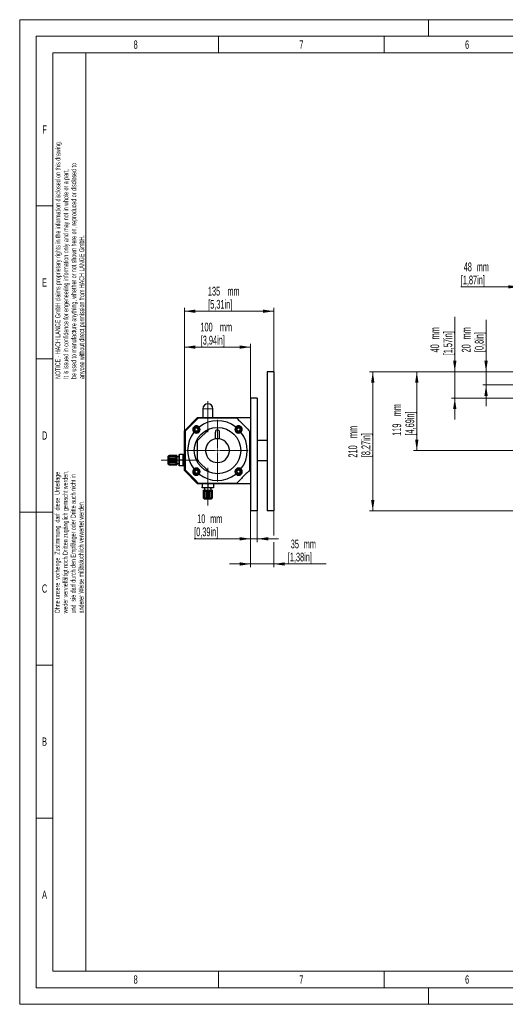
# Model space of a CAD drawing. Header units: millimetres. Extents: x 0 to 2100, y 0 to 1485.
# Tile 1 of 43: x 0 to 733, y 0 to 1485. Entities that reach past the tile are written whole.
import ezdxf

# ---------------------------------------------------------------- set-up
doc = ezdxf.new("R2010")
doc.units = ezdxf.units.MM
doc.header["$LTSCALE"] = 5
doc.linetypes.add('CENTERX2', pattern=[20.32, 12.7, -2.54, 2.54, -2.54])
doc.styles.add('SLDTEXTSTYLE0', font='TXT', dxfattribs={"width": 0.605})
doc.styles.add('SLDTEXTSTYLE1', font='TXT', dxfattribs={"width": 0.638186})
doc.dimstyles.new('SLDDIMSTYLE0', dxfattribs={"dimtxt": 12.841593, "dimasz": 16.5, "dimexe": 0, "dimexo": 0.0625, "dimgap": 3.210398, "dimtad": 1, "dimdec": 0, "dimrnd": 1e-09, "dimzin": 12, "dimdsep": 46, "dimtxsty": 'SLDTEXTSTYLE0', "dimsah": 1, "dimcen": 0.09, "dimadec": 0, "dimazin": 3, "dimtfac": 1, "dimtmove": 0, "dimatfit": 0, "dimfxl": 1, "dimfrac": 2, "dimtolj": 1, "dimtzin": 12, "dimarcsym": 0})
doc.dimstyles.new('SLDDIMSTYLE1', dxfattribs={"dimtxt": 12.841593, "dimasz": 16.5, "dimexe": 0, "dimexo": 0.0625, "dimgap": 3.210398, "dimtad": 1, "dimrnd": 1e-09, "dimzin": 12, "dimdsep": 46, "dimtxsty": 'SLDTEXTSTYLE0', "dimsah": 1, "dimcen": 0.09, "dimadec": 0, "dimazin": 3, "dimtfac": 1, "dimtofl": 0, "dimtmove": 0, "dimatfit": 3, "dimfxl": 1, "dimfrac": 2, "dimtolj": 1, "dimtzin": 12, "dimarcsym": 0})
doc.dimstyles.new('SLDDIMSTYLE2', dxfattribs={"dimtxt": 12.841593, "dimasz": 16.5, "dimexe": 0, "dimexo": 0.0625, "dimgap": 3.210398, "dimtad": 1, "dimrnd": 1e-09, "dimzin": 12, "dimdsep": 46, "dimtxsty": 'SLDTEXTSTYLE0', "dimsah": 1, "dimcen": 0.09, "dimadec": 0, "dimazin": 3, "dimtfac": 1, "dimtmove": 0, "dimatfit": 0, "dimfxl": 1, "dimfrac": 2, "dimtolj": 1, "dimtzin": 12, "dimarcsym": 0})

# ---------------------------------------------------------------- blocks, each defined once
blk = doc.blocks.new('_D')
at = {"color": 7, "linetype": 'Continuous', "lineweight": 0}
for p, q in [((753.5, 954.1), (753.5, 1087.1)), ((801, 939.8), (801, 1087.1)), ((753.5, 1082.1), (665.4, 1082.1)), ((801, 1082.1), (753.5, 1082.1)), ((801, 1082.1), (833, 1082.1))]:
    blk.add_line(p, q, dxfattribs=at)
at = {"color": 7, "linetype": 'Continuous', "lineweight": 18}
for points in [[(753.5, 1082.1), (737, 1084.6), (737, 1079.6)], [(801, 1082.1), (817.5, 1079.6), (817.5, 1084.6)]]:
    blk.add_solid(points, dxfattribs=at)
at = {"color": 7, "linetype": 'Continuous', "lineweight": 18, "char_height": 13.23, "attachment_point": 1, "style": 'SLDTEXTSTYLE0'}
for s, insert in [('48', (669.8, 1118.8)), ('mm', (689.4, 1118.8)), ('[1,87in]', (665.4, 1099.1))]:
    blk.add_mtext(s, dxfattribs=dict(at, insert=insert))
blk = doc.blocks.new('_D_3')
at = {"color": 7, "linetype": 'Continuous', "lineweight": 0}
for p, q in [((703.5, 954.1), (703.5, 1032.2)), ((753.5, 954.1), (698.5, 954.1)), ((703.5, 934.1), (703.5, 954.1)), ((795.4, 934.1), (698.5, 934.1)), ((703.5, 934.1), (703.5, 902.1))]:
    blk.add_line(p, q, dxfattribs=at)
at = {"color": 7, "linetype": 'Continuous', "lineweight": 18}
for points in [[(703.5, 954.1), (706, 970.6), (701, 970.6)], [(703.5, 934.1), (701, 917.6), (706, 917.6)]]:
    blk.add_solid(points, dxfattribs=at)
at = {"color": 7, "linetype": 'Continuous', "lineweight": 18, "char_height": 13.23, "attachment_point": 1, "rotation": 90, "style": 'SLDTEXTSTYLE0'}
for s, insert in [('mm', (666.8, 1002.8)), ('[0,8in]', (686.5, 983.7)), ('20', (666.8, 983.2))]:
    blk.add_mtext(s, dxfattribs=dict(at, insert=insert))
blk = doc.blocks.new('_D_4')
at = {"color": 7, "linetype": 'Continuous', "lineweight": 0}
for p, q in [((656.3, 954.1), (656.3, 1036.6)), ((753.5, 954.1), (651.3, 954.1)), ((656.3, 954.1), (656.3, 914.1)), ((753.5, 914.1), (651.3, 914.1)), ((656.3, 914.1), (656.3, 882.1))]:
    blk.add_line(p, q, dxfattribs=at)
at = {"color": 7, "linetype": 'Continuous', "lineweight": 18}
for points in [[(656.3, 954.1), (658.8, 970.6), (653.8, 970.6)], [(656.3, 914.1), (653.8, 897.6), (658.8, 897.6)]]:
    blk.add_solid(points, dxfattribs=at)
at = {"color": 7, "linetype": 'Continuous', "lineweight": 18, "char_height": 13.23, "attachment_point": 1, "rotation": 90, "style": 'SLDTEXTSTYLE0'}
for s, insert in [('[1,57in]', (639.3, 978.8)), ('mm', (619.6, 1002.8)), ('40', (619.6, 983.2))]:
    blk.add_mtext(s, dxfattribs=dict(at, insert=insert))
blk = doc.blocks.new('_D_5')
at = {"color": 7, "linetype": 'Continuous', "lineweight": 0}
for p, q in [((753.5, 954.1), (594, 954.1)), ((599, 835.1), (599, 954.1)), ((802.5, 835.1), (594, 835.1))]:
    blk.add_line(p, q, dxfattribs=at)
at = {"color": 7, "linetype": 'Continuous', "lineweight": 18}
for points in [[(599, 954.1), (596.5, 937.6), (601.5, 937.6)], [(599, 835.1), (601.5, 851.6), (596.5, 851.6)]]:
    blk.add_solid(points, dxfattribs=at)
at = {"color": 7, "linetype": 'Continuous', "lineweight": 18, "char_height": 13.23, "attachment_point": 1, "rotation": 90, "style": 'SLDTEXTSTYLE0'}
for s, insert in [('mm', (562.2, 886.9)), ('[4,69in]', (581.9, 857.9)), ('119', (562.2, 857.5))]:
    blk.add_mtext(s, dxfattribs=dict(at, insert=insert))
blk = doc.blocks.new('_D_6')
at = {"color": 7, "linetype": 'Continuous', "lineweight": 0}
for p, q in [((753.5, 954.1), (527.6, 954.1)), ((532.6, 954.1), (532.6, 744.1)), ((753.5, 744.1), (527.6, 744.1))]:
    blk.add_line(p, q, dxfattribs=at)
at = {"color": 7, "linetype": 'Continuous', "lineweight": 18}
for points in [[(532.6, 954.1), (530.1, 937.6), (535.1, 937.6)], [(532.6, 744.1), (535.1, 760.6), (530.1, 760.6)]]:
    blk.add_solid(points, dxfattribs=at)
at = {"color": 7, "linetype": 'Continuous', "lineweight": 18, "char_height": 13.23, "attachment_point": 1, "rotation": 90, "style": 'SLDTEXTSTYLE0'}
for s, insert in [('mm', (495.9, 854)), ('[8,27in]', (515.6, 825.1)), ('210', (495.9, 824.6))]:
    blk.add_mtext(s, dxfattribs=dict(at, insert=insert))
blk = doc.blocks.new('_D_12')
at = {"color": 7, "linetype": 'Continuous', "lineweight": 0}
for p, q in [((248.4, 865.1), (248.4, 996.2)), ((348.4, 914.1), (348.4, 996.2)), ((248.4, 991.2), (348.4, 991.2))]:
    blk.add_line(p, q, dxfattribs=at)
at = {"color": 7, "linetype": 'Continuous', "lineweight": 18}
for points in [[(248.4, 991.2), (264.9, 988.7), (264.9, 993.7)], [(348.4, 991.2), (331.9, 993.7), (331.9, 988.7)]]:
    blk.add_solid(points, dxfattribs=at)
at = {"color": 7, "linetype": 'Continuous', "lineweight": 18, "char_height": 13.23, "attachment_point": 1, "style": 'SLDTEXTSTYLE0'}
for s, insert in [('100', (272.6, 1028)), ('mm', (302, 1028)), ('[3,94in]', (273.1, 1008.3))]:
    blk.add_mtext(s, dxfattribs=dict(at, insert=insert))
blk = doc.blocks.new('_D_13')
at = {"color": 7, "linetype": 'Continuous', "lineweight": 0}
for p, q in [((248.4, 865.1), (248.4, 1050.3)), ((383.4, 1045.3), (248.4, 1045.3)), ((383.4, 954.1), (383.4, 1050.3))]:
    blk.add_line(p, q, dxfattribs=at)
at = {"color": 7, "linetype": 'Continuous', "lineweight": 18}
for points in [[(248.4, 1045.3), (264.9, 1042.8), (264.9, 1047.8)], [(383.4, 1045.3), (366.9, 1047.8), (366.9, 1042.8)]]:
    blk.add_solid(points, dxfattribs=at)
at = {"color": 7, "linetype": 'Continuous', "lineweight": 18, "char_height": 13.23, "attachment_point": 1, "style": 'SLDTEXTSTYLE0'}
for s, insert in [('135', (283.9, 1082.1)), ('mm', (313.3, 1082.1)), ('[5,31in]', (284.4, 1062.4))]:
    blk.add_mtext(s, dxfattribs=dict(at, insert=insert))
blk = doc.blocks.new('_D_14')
at = {"color": 7, "linetype": 'Continuous', "lineweight": 0}
for p, q in [((348.4, 744.1), (348.4, 697.1)), ((358.4, 744.1), (358.4, 697.1)), ((348.4, 702.1), (263.2, 702.1)), ((358.4, 702.1), (348.4, 702.1)), ((358.4, 702.1), (390.4, 702.1))]:
    blk.add_line(p, q, dxfattribs=at)
at = {"color": 7, "linetype": 'Continuous', "lineweight": 18}
for points in [[(348.4, 702.1), (331.9, 704.6), (331.9, 699.6)], [(358.4, 702.1), (374.9, 699.6), (374.9, 704.6)]]:
    blk.add_solid(points, dxfattribs=at)
at = {"color": 7, "linetype": 'Continuous', "lineweight": 18, "char_height": 13.23, "attachment_point": 1, "style": 'SLDTEXTSTYLE0'}
for s, insert in [('10', (267.7, 738.9)), ('mm', (287.3, 738.9)), ('[0,39in]', (263.2, 719.2))]:
    blk.add_mtext(s, dxfattribs=dict(at, insert=insert))
blk = doc.blocks.new('_D_15')
at = {"color": 7, "linetype": 'Continuous', "lineweight": 0}
for p, q in [((348.4, 744.1), (348.4, 659.1)), ((383.4, 744.1), (383.4, 707.1)), ((383.4, 697.1), (383.4, 659.1)), ((348.4, 664.1), (316.4, 664.1)), ((348.4, 664.1), (383.4, 664.1)), ((383.4, 664.1), (462.3, 664.1))]:
    blk.add_line(p, q, dxfattribs=at)
at = {"color": 7, "linetype": 'Continuous', "lineweight": 18}
for points in [[(348.4, 664.1), (331.9, 666.6), (331.9, 661.6)], [(383.4, 664.1), (399.9, 661.6), (399.9, 666.6)]]:
    blk.add_solid(points, dxfattribs=at)
at = {"color": 7, "linetype": 'Continuous', "lineweight": 18, "char_height": 13.23, "attachment_point": 1, "style": 'SLDTEXTSTYLE0'}
for s, insert in [('35', (408.9, 700.9)), ('mm', (428.5, 700.9)), ('[1,38in]', (404.5, 681.2))]:
    blk.add_mtext(s, dxfattribs=dict(at, insert=insert))
blk = doc.blocks.new('SW_CENTERMARKSYMBOL_2')
at = {"color": 0, "linetype": 'Continuous', "lineweight": 18}
for p, q in [((0, 3), (0, 46.5)), ((-3, 0), (-46.5, 0)), ((0, 0), (-1.5, 0)), ((0, 0), (0, 1.5)), ((0, 0), (0, -1.5)), ((0, 0), (1.5, 0)), ((3, 0), (46.5, 0)), ((0, -3), (0, -46.5))]:
    blk.add_line(p, q, dxfattribs=at)

msp = doc.modelspace()

# ---------------------------------------------------------------- linework, layer by layer
at = {"color": 7, "linetype": 'Continuous', "lineweight": 18}
for p, q in [((0, 1485), (0, 0)), ((2100, 1485), (0, 1485)), ((616.5, 1485), (616.5, 1460)), ((2075, 1460), (25, 1460)), ((25, 1460), (25, 25)), ((300, 1460), (300, 1435)), ((550, 1460), (550, 1435)), ((50, 1435), (50, 1204.167)), ((300, 1435), (50, 1435)), ((100, 1435), (100, 50)), ((550, 1435), (300, 1435)), ((800, 1435), (550, 1435)), ((50, 1204.167), (25, 1204.167)), ((50, 1204.167), (50, 973.333)), ((50, 973.333), (25, 973.333)), ((50, 973.333), (50, 742.5)), ((25, 742.5), (0, 742.5)), ((50, 742.5), (25, 742.5)), ((50, 742.5), (50, 511.667)), ((50, 511.667), (25, 511.667)), ((50, 511.667), (50, 280.833)), ((50, 280.833), (25, 280.833)), ((50, 280.833), (50, 50)), ((50, 50), (1160.6, 50)), ((300, 50), (300, 25)), ((550, 50), (550, 25)), ((25, 25), (2075, 25)), ((616.5, 25), (616.5, 0)), ((0, 0), (2100, 0))]:
    msp.add_line(p, q, dxfattribs=at)
at = {"color": 7, "linetype": 'Continuous', "lineweight": 25}
for p, q in [((383.364, 954.138), (373.364, 954.138)), ((373.364, 954.138), (373.364, 744.138)), ((383.364, 954.138), (383.364, 744.138)), ((358.364, 914.138), (348.364, 914.138)), ((348.364, 914.138), (348.364, 744.138)), ((358.364, 914.138), (358.364, 744.138)), ((276.364, 898.138), (276.364, 885.138)), ((291.364, 885.138), (291.364, 898.138)), ((248.364, 865.138), (268.364, 885.138)), ((268.364, 885.138), (348.364, 885.138)), ((248.364, 805.138), (248.364, 865.138)), ((263.683, 867.337), (263.691, 867.348)), ((263.683, 867.337), (263.688, 867.325)), ((264.785, 864.669), (264.78, 864.682)), ((264.785, 864.669), (264.798, 864.668)), ((265.442, 869.626), (265.434, 869.615)), ((265.442, 869.626), (265.455, 869.624)), ((267.647, 864.29), (267.633, 864.292)), ((267.647, 864.29), (267.655, 864.301)), ((268.304, 869.247), (268.29, 869.248)), ((268.304, 869.247), (268.309, 869.234)), ((286.172, 867.946), (268.364, 850.138)), ((269.406, 866.579), (269.398, 866.568)), ((269.406, 866.579), (269.401, 866.591)), ((295.164, 852.852), (295.164, 863.138)), ((301.564, 852.852), (301.564, 863.138)), ((327.3, 867.089), (327.307, 867.101)), ((327.3, 867.089), (327.306, 867.077)), ((328.628, 864.526), (328.622, 864.538)), ((328.628, 864.526), (328.642, 864.526)), ((328.855, 869.521), (328.848, 869.51)), ((328.855, 869.521), (328.869, 869.52)), ((331.512, 864.395), (331.499, 864.396)), ((331.512, 864.395), (331.52, 864.407)), ((331.739, 869.39), (331.726, 869.391)), ((331.739, 869.39), (331.745, 869.378)), ((333.068, 866.827), (333.06, 866.816)), ((333.068, 866.827), (333.061, 866.839)), ((268.364, 820.138), (268.364, 850.138)), ((348.264, 849.138), (348.264, 851.638)), ((348.264, 851.638), (348.314, 851.638)), ((348.264, 846.638), (348.264, 849.138)), ((348.264, 849.138), (348.314, 849.138)), ((348.264, 846.638), (348.314, 846.638)), ((348.314, 855.138), (348.364, 855.138)), ((348.314, 853.638), (348.314, 855.138)), ((348.314, 804.638), (348.314, 853.638)), ((373.364, 850.138), (358.364, 850.138)), ((348.264, 843.334), (348.314, 843.334)), ((348.264, 843.309), (348.264, 842.819)), ((348.264, 843.309), (348.314, 843.309)), ((348.264, 842.745), (348.314, 842.745)), ((348.264, 842.004), (348.264, 841.257)), ((348.264, 841.257), (348.314, 841.257)), ((348.264, 841.232), (348.314, 841.232)), ((348.264, 841.206), (348.314, 841.206)), ((348.264, 838.975), (348.314, 838.975)), ((348.264, 838.975), (348.264, 838.461)), ((348.264, 838.411), (348.314, 838.411)), ((348.264, 838.361), (348.314, 838.361)), ((348.264, 838.361), (348.264, 838.206)), ((348.264, 838.206), (348.314, 838.206)), ((348.264, 837.917), (348.314, 837.917)), ((348.264, 837.616), (348.264, 837.446)), ((348.264, 837.415), (348.264, 836.924)), ((348.264, 836.924), (348.314, 836.924)), ((348.264, 836.898), (348.314, 836.898)), ((348.264, 834.668), (348.314, 834.668)), ((348.264, 834.668), (348.264, 834.66)), ((348.264, 834.642), (348.264, 833.104)), ((348.264, 834.642), (348.314, 834.642)), ((348.264, 833.104), (348.314, 833.104)), ((348.264, 833.104), (348.264, 832.916)), ((348.264, 832.898), (348.314, 832.898)), ((348.264, 832.732), (348.314, 832.732)), ((348.264, 832.565), (348.314, 832.565)), ((348.264, 832.539), (348.314, 832.539)), ((223.864, 826.638), (223.364, 826.35)), ((223.364, 826.35), (223.364, 814.927)), ((223.864, 826.638), (223.864, 824.881)), ((223.864, 824.881), (223.954, 825.2)), ((223.864, 824.881), (223.864, 820.638)), ((223.864, 820.638), (223.864, 816.396)), ((235.364, 827.638), (225.278, 827.638)), ((235.364, 826.456), (225.278, 826.456)), ((235.364, 826.027), (225.278, 826.027)), ((235.364, 823.716), (225.278, 823.716)), ((225.278, 822.104), (235.364, 822.104)), ((235.364, 819.172), (225.278, 819.172)), ((225.278, 817.561), (235.364, 817.561)), ((235.364, 827.638), (235.364, 825.588)), ((236.864, 827.638), (235.364, 827.638)), ((235.364, 825.588), (235.364, 820.638)), ((235.364, 820.638), (235.364, 815.688)), ((236.864, 827.638), (236.864, 813.638)), ((240.364, 825.638), (236.864, 825.638)), ((240.364, 824.888), (240.364, 829.138)), ((240.364, 816.388), (240.364, 824.888)), ((246.364, 829.138), (241.123, 829.138)), ((246.364, 820.638), (241.123, 820.638)), ((246.364, 820.638), (246.364, 829.138)), ((248.364, 828.638), (246.364, 828.638)), ((246.364, 812.138), (246.364, 820.638)), ((268.364, 820.138), (286.172, 802.33)), ((348.264, 826.001), (348.314, 826.001)), ((348.264, 825.975), (348.314, 825.975)), ((348.264, 825.975), (348.264, 825.461)), ((348.264, 825.411), (348.314, 825.411)), ((348.264, 825.124), (348.314, 825.124)), ((348.264, 824.616), (348.314, 824.616)), ((348.264, 824.616), (348.264, 824.446)), ((348.264, 824.386), (348.314, 824.386)), ((348.264, 824.386), (348.264, 824.302)), ((348.264, 824.302), (348.314, 824.302)), ((348.264, 823.898), (348.314, 823.898)), ((348.264, 823.838), (348.264, 823.386)), ((348.264, 823.386), (348.314, 823.386)), ((348.264, 821.642), (348.314, 821.642)), ((348.264, 821.642), (348.264, 819.591)), ((348.264, 819.591), (348.314, 819.591)), ((348.264, 819.565), (348.314, 819.565)), ((348.264, 817.309), (348.264, 815.77)), ((348.264, 817.309), (348.314, 817.309)), ((358.364, 820.138), (373.364, 820.138)), ((223.364, 814.927), (223.864, 814.638)), ((223.864, 816.396), (223.864, 814.638)), ((223.955, 816.07), (223.864, 816.396)), ((225.278, 815.249), (235.364, 815.249)), ((225.278, 814.82), (235.364, 814.82)), ((225.278, 813.638), (235.364, 813.638)), ((235.364, 815.688), (235.364, 813.638)), ((235.364, 813.638), (236.864, 813.638)), ((236.864, 815.638), (240.364, 815.638)), ((240.364, 812.138), (240.364, 816.388)), ((246.364, 812.138), (241.123, 812.138)), ((246.364, 812.638), (248.364, 812.638)), ((268.364, 785.138), (248.364, 805.138)), ((263.683, 803.698), (263.691, 803.709)), ((263.683, 803.698), (263.688, 803.685)), ((265.442, 805.986), (265.434, 805.976)), ((265.442, 805.986), (265.455, 805.985)), ((268.304, 805.607), (268.29, 805.609)), ((268.304, 805.607), (268.309, 805.595)), ((269.406, 802.939), (269.398, 802.928)), ((269.406, 802.939), (269.401, 802.952)), ((327.322, 803.698), (327.33, 803.709)), ((327.322, 803.698), (327.327, 803.685)), ((329.082, 805.986), (329.073, 805.976)), ((329.082, 805.986), (329.095, 805.985)), ((331.943, 805.607), (331.93, 805.609)), ((331.943, 805.607), (331.948, 805.595)), ((333.046, 802.939), (333.037, 802.928)), ((333.046, 802.939), (333.04, 802.952)), ((348.264, 815.77), (348.314, 815.77)), ((348.264, 815.77), (348.264, 815.582)), ((348.264, 815.565), (348.314, 815.565)), ((348.264, 815.398), (348.314, 815.398)), ((348.264, 815.232), (348.314, 815.232)), ((348.264, 815.214), (348.264, 814.719)), ((348.264, 814.719), (348.314, 814.719)), ((348.264, 811.638), (348.314, 811.638)), ((348.264, 811.638), (348.264, 809.138)), ((348.264, 809.138), (348.264, 806.638)), ((348.264, 809.138), (348.314, 809.138)), ((348.264, 806.638), (348.314, 806.638)), ((348.314, 803.138), (348.314, 804.638)), ((348.314, 803.138), (348.364, 803.138)), ((264.785, 801.03), (264.78, 801.042)), ((264.785, 801.03), (264.798, 801.028)), ((267.647, 800.65), (267.633, 800.652)), ((267.647, 800.65), (267.655, 800.661)), ((328.424, 801.03), (328.419, 801.042)), ((328.424, 801.03), (328.438, 801.028)), ((331.286, 800.65), (331.273, 800.652)), ((331.286, 800.65), (331.294, 800.661)), ((348.364, 785.138), (268.364, 785.138)), ((275.364, 785.138), (275.364, 779.897)), ((279.614, 779.138), (275.364, 779.138)), ((276.864, 775.638), (276.864, 774.138)), ((276.864, 775.638), (290.864, 775.638)), ((276.864, 774.138), (276.864, 764.052)), ((276.864, 774.138), (278.914, 774.138)), ((278.046, 774.138), (278.046, 764.052)), ((278.475, 774.138), (278.475, 764.052)), ((278.864, 779.138), (278.864, 775.638)), ((278.914, 774.138), (283.864, 774.138)), ((288.114, 779.138), (279.614, 779.138)), ((280.787, 774.138), (280.787, 764.052)), ((282.398, 764.052), (282.398, 774.138)), ((283.864, 785.138), (283.864, 779.897)), ((283.864, 774.138), (288.814, 774.138)), ((285.33, 774.138), (285.33, 764.052)), ((286.942, 764.052), (286.942, 774.138)), ((292.364, 779.138), (288.114, 779.138)), ((288.814, 774.138), (290.864, 774.138)), ((288.864, 775.638), (288.864, 779.138)), ((289.253, 764.052), (289.253, 774.138)), ((289.682, 764.052), (289.682, 774.138)), ((290.864, 774.138), (290.864, 775.638)), ((290.864, 764.052), (290.864, 774.138)), ((292.364, 785.138), (292.364, 779.897)), ((277.864, 762.638), (278.153, 762.138)), ((277.864, 762.638), (279.621, 762.638)), ((278.153, 762.138), (289.575, 762.138)), ((279.621, 762.638), (279.302, 762.728)), ((279.621, 762.638), (283.864, 762.638)), ((283.864, 762.638), (288.107, 762.638)), ((288.429, 762.729), (288.107, 762.638)), ((288.107, 762.638), (289.864, 762.638)), ((289.575, 762.138), (289.864, 762.638)), ((358.364, 744.138), (348.364, 744.138)), ((383.364, 744.138), (373.364, 744.138))]:
    msp.add_line(p, q, dxfattribs=at)
at = {"color": 7, "linetype": 'CENTERX2', "lineweight": 18}
for p, q in [((283.864, 863.138), (283.864, 909.838)), ((213.364, 820.638), (270.364, 820.638)), ((283.864, 752.138), (283.864, 809.138))]:
    msp.add_line(p, q, dxfattribs=at)
at = {"color": 8, "linetype": 'Continuous', "lineweight": 18}
for p, q in [((291.364, 898.138), (276.364, 898.138)), ((348.314, 853.638), (348.364, 853.638)), ((348.264, 842.004), (348.314, 842.004)), ((348.264, 837.415), (348.314, 837.415)), ((225.278, 826.456), (225.278, 827.638)), ((225.278, 823.716), (225.278, 826.027)), ((225.278, 819.172), (225.278, 822.104)), ((225.278, 815.249), (225.278, 817.561)), ((225.278, 813.638), (225.278, 814.82)), ((348.314, 804.638), (348.364, 804.638)), ((278.046, 764.052), (276.864, 764.052)), ((280.787, 764.052), (278.475, 764.052)), ((285.33, 764.052), (282.398, 764.052)), ((289.253, 764.052), (286.942, 764.052)), ((290.864, 764.052), (289.682, 764.052))]:
    msp.add_line(p, q, dxfattribs=at)
at = {"color": 7, "linetype": 'Continuous', "lineweight": 25}
for centre, radius in [((266.544, 866.958), 5), ((298.364, 835.138), 35), ((330.184, 866.958), 5), ((266.544, 803.318), 5), ((330.184, 803.318), 5)]:
    msp.add_circle(centre, radius, dxfattribs=at)
at = {"color": 8, "linetype": 'Continuous', "lineweight": 18}
for centre in [(266.544, 866.958), (330.184, 866.958), (266.544, 803.318), (330.184, 803.318)]:
    msp.add_circle(centre, 4.4, dxfattribs=at)
at = {"color": 7, "linetype": 'Continuous', "lineweight": 25}
for centre, radius, start, end in [((283.864, 898.138), 7.5, 0, 180), ((298.364, 835.138), 45, 52.007184, 127.992816), ((298.364, 835.138), 45, 142.007184, 217.992816), ((266.544, 866.958), 5.5, 228.503592, 41.496408), ((266.544, 866.958), 2.88, 172.681744, 232.214818), ((266.544, 866.958), 2.88, 112.681744, 172.214818), ((266.544, 866.958), 2.5, 142.448281, 202.448281), ((266.544, 866.958), 2.5, 202.448281, 262.448281), ((266.544, 866.958), 2.5, 82.448281, 142.448281), ((266.544, 866.958), 2.88, 232.681744, 292.214818), ((266.544, 866.958), 2.88, 52.681744, 112.214818), ((266.544, 866.958), 2.5, 262.448281, 322.448281), ((266.544, 866.958), 2.5, 22.448281, 82.448281), ((266.544, 866.958), 2.88, 292.681744, 352.214818), ((266.544, 866.958), 2.88, 352.681744, 52.214818), ((266.544, 866.958), 2.5, 322.448281, 22.448281), ((298.364, 863.138), 3.2, 0, 180), ((330.184, 866.958), 5.5, 138.503592, 311.496408), ((330.184, 866.958), 2.88, 177.631224, 237.164298), ((330.184, 866.958), 2.88, 117.631224, 177.164298), ((330.184, 866.958), 2.5, 147.397761, 207.397761), ((330.184, 866.958), 2.5, 207.397761, 267.397761), ((330.184, 866.958), 2.5, 87.397761, 147.397761), ((330.184, 866.958), 2.88, 237.631224, 297.164298), ((330.184, 866.958), 2.88, 57.631224, 117.164298), ((330.184, 866.958), 2.5, 267.397761, 327.397761), ((330.184, 866.958), 2.5, 27.397761, 87.397761), ((330.184, 866.958), 2.88, 297.631224, 357.164298), ((330.184, 866.958), 2.88, 357.631224, 57.164298), ((330.184, 866.958), 2.5, 327.397761, 27.397761), ((298.364, 835.138), 45, 322.007184, 37.992816), ((298.364, 835.138), 18, 100.240348, 79.759652), ((298.364, 835.138), 18, 79.759652, 100.240348), ((225.278, 826.138), 1.5, 90, 160.530642), ((225.278, 824.527), 1.5, 90, 153.059867), ((225.278, 815.138), 1.5, 199.497, 270), ((225.278, 816.749), 1.5, 207.252433, 270), ((266.544, 803.318), 5.5, 318.503592, 131.496408), ((266.544, 803.318), 2.88, 172.681744, 232.214818), ((266.544, 803.318), 2.88, 112.681744, 172.214818), ((266.544, 803.318), 2.5, 142.448281, 202.448281), ((266.544, 803.318), 2.5, 202.448281, 262.448281), ((266.544, 803.318), 2.5, 82.448281, 142.448281), ((266.544, 803.318), 2.88, 52.681744, 112.214818), ((266.544, 803.318), 2.5, 22.448281, 82.448281), ((266.544, 803.318), 2.88, 292.681744, 352.214818), ((266.544, 803.318), 2.88, 352.681744, 52.214818), ((266.544, 803.318), 2.5, 322.448281, 22.448281), ((330.184, 803.318), 5.5, 48.503592, 221.496408), ((330.184, 803.318), 2.88, 172.681744, 232.214818), ((330.184, 803.318), 2.88, 112.681744, 172.214818), ((330.184, 803.318), 2.5, 142.448281, 202.448281), ((330.184, 803.318), 2.5, 202.448281, 262.448281), ((330.184, 803.318), 2.5, 82.448281, 142.448281), ((330.184, 803.318), 2.88, 52.681744, 112.214818), ((330.184, 803.318), 2.5, 22.448281, 82.448281), ((330.184, 803.318), 2.88, 292.681744, 352.214818), ((330.184, 803.318), 2.88, 352.681744, 52.214818), ((330.184, 803.318), 2.5, 322.448281, 22.448281), ((266.544, 803.318), 2.88, 232.681744, 292.214818), ((266.544, 803.318), 2.5, 262.448281, 322.448281), ((298.364, 835.138), 45, 232.007184, 307.992816), ((330.184, 803.318), 2.88, 232.681744, 292.214818), ((330.184, 803.318), 2.5, 262.448281, 322.448281), ((278.364, 764.052), 1.5, 180, 250.545612), ((279.975, 764.052), 1.5, 180, 243.073344), ((287.753, 764.052), 1.5, 296.962372, 0), ((289.364, 764.052), 1.5, 289.489454, 0)]:
    msp.add_arc(centre, radius, start, end, dxfattribs=at)
for points, knots in [([(249.364, 864.138), (251.295, 866.069), (255.198, 869.972), (260.576, 875.35), (265.325, 880.099), (268.013, 882.787), (269.364, 884.138)], [0, 0, 0, 0, 0.29261146, 0.59135998, 0.79466203, 1, 1, 1, 1]), ([(327.364, 884.138), (324.842, 884.138), (320.239, 884.138), (313.202, 884.138), (306.437, 884.138), (299.632, 884.138), (292.913, 884.138), (286.396, 884.138), (280.293, 884.138), (274.614, 884.138), (271.114, 884.138), (269.364, 884.138)], [0, 0, 0, 0, 0.13835521, 0.25256172, 0.3670342, 0.48093997, 0.58950567, 0.69858264, 0.80737068, 0.90366976, 1, 1, 1, 1]), ([(327.364, 884.138), (329.295, 882.207), (333.198, 878.305), (338.576, 872.927), (343.325, 868.177), (346.013, 865.489), (347.364, 864.138)], [0, 0, 0, 0, 0.29261146, 0.59135998, 0.79466203, 1, 1, 1, 1]), ([(249.364, 864.138), (249.364, 862.388), (249.364, 858.889), (249.364, 853.21), (249.364, 847.106), (249.364, 840.589), (249.364, 833.871), (249.364, 827.065), (249.364, 820.301), (249.364, 813.264), (249.364, 808.66), (249.364, 806.138)], [0, 0, 0, 0, 0.09633024, 0.19262932, 0.30141736, 0.41049433, 0.51906003, 0.6329658, 0.74743828, 0.86164479, 1, 1, 1, 1]), ([(270.664, 870.602), (270.029, 871.161), (268.943, 872.117), (266.847, 872.551), (265.096, 872.346), (263.607, 871.694), (262.426, 870.707), (261.597, 869.49), (261.071, 868.035), (260.977, 866.225), (261.551, 864.302), (262.449, 863.328), (262.9, 862.839)], [0, 0, 0, 0, 0.16347237, 0.28005298, 0.36913276, 0.4414327, 0.51407028, 0.5791747, 0.64576232, 0.74175576, 0.87042527, 1, 1, 1, 1]), ([(264.78, 864.682), (264.589, 865.144), (264.224, 866.027), (263.861, 866.906), (263.688, 867.325)], [0, 0, 0, 0, 0.52392934, 1, 1, 1, 1]), ([(263.691, 867.348), (263.98, 867.724), (264.561, 868.48), (265.142, 869.236), (265.434, 869.615)], [0, 0, 0, 0, 0.49760021, 1, 1, 1, 1]), ([(267.633, 864.292), (267.163, 864.354), (266.218, 864.479), (265.273, 864.605), (264.798, 864.668)], [0, 0, 0, 0, 0.49758846, 1, 1, 1, 1]), ([(265.455, 869.624), (265.925, 869.562), (266.87, 869.437), (267.815, 869.311), (268.29, 869.248)], [0, 0, 0, 0, 0.49758846, 1, 1, 1, 1]), ([(269.398, 866.568), (269.109, 866.192), (268.528, 865.436), (267.947, 864.681), (267.655, 864.301)], [0, 0, 0, 0, 0.497600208, 1, 1, 1, 1]), ([(268.309, 869.234), (268.484, 868.811), (268.847, 867.931), (269.212, 867.049), (269.401, 866.591)], [0, 0, 0, 0, 0.48078084, 1, 1, 1, 1]), ([(333.828, 862.839), (334.386, 863.473), (335.343, 864.559), (335.777, 866.655), (335.572, 868.406), (334.92, 869.896), (333.932, 871.076), (332.716, 871.905), (331.26, 872.432), (329.451, 872.526), (327.528, 871.951), (326.553, 871.053), (326.064, 870.602)], [0, 0, 0, 0, 0.16347237, 0.28005298, 0.36913276, 0.4414327, 0.51407028, 0.5791747, 0.64576232, 0.74175576, 0.87042527, 1, 1, 1, 1]), ([(328.622, 864.538), (328.392, 864.982), (327.953, 865.83), (327.515, 866.675), (327.306, 867.077)], [0, 0, 0, 0, 0.52392934, 1, 1, 1, 1]), ([(327.307, 867.101), (327.563, 867.5), (328.076, 868.303), (328.59, 869.106), (328.848, 869.51)], [0, 0, 0, 0, 0.49760021, 1, 1, 1, 1]), ([(331.499, 864.396), (331.025, 864.417), (330.073, 864.461), (329.12, 864.504), (328.642, 864.526)], [0, 0, 0, 0, 0.49758846, 1, 1, 1, 1]), ([(328.869, 869.52), (329.343, 869.499), (330.295, 869.456), (331.247, 869.412), (331.726, 869.391)], [0, 0, 0, 0, 0.49758846, 1, 1, 1, 1]), ([(333.06, 866.816), (332.805, 866.416), (332.291, 865.613), (331.778, 864.81), (331.52, 864.407)], [0, 0, 0, 0, 0.49760021, 1, 1, 1, 1]), ([(331.745, 869.378), (331.956, 868.972), (332.394, 868.126), (332.833, 867.279), (333.061, 866.839)], [0, 0, 0, 0, 0.48078084, 1, 1, 1, 1]), ([(347.364, 806.138), (347.364, 808.66), (347.364, 813.264), (347.364, 820.301), (347.364, 827.065), (347.364, 833.871), (347.364, 840.589), (347.364, 847.106), (347.364, 853.21), (347.364, 858.889), (347.364, 862.388), (347.364, 864.138)], [0, 0, 0, 0, 0.138355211, 0.252561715, 0.367034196, 0.480939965, 0.589505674, 0.698582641, 0.807370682, 0.903669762, 1, 1, 1, 1]), ([(348.264, 843.334), (348.264, 843.331), (348.264, 843.326), (348.264, 843.306), (348.264, 843.297)], [0, 0, 0, 0, 0.559720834, 1, 1, 1, 1]), ([(348.264, 842.745), (348.264, 842.739), (348.264, 842.727), (348.264, 842.622), (348.264, 842.389), (348.264, 842.162), (348.264, 842.004)], [0, 0, 0, 0, 0.1870208, 0.37389045, 0.56060992, 1, 1, 1, 1]), ([(348.264, 838.411), (348.264, 838.408), (348.264, 838.401), (348.264, 838.373), (348.264, 838.361)], [0, 0, 0, 0, 0.5592431, 1, 1, 1, 1]), ([(348.264, 838.232), (348.264, 838.223), (348.264, 838.204), (348.264, 838.086), (348.264, 837.981), (348.264, 837.917)], [0, 0, 0, 0, 0.2783358, 0.55876808, 1, 1, 1, 1]), ([(348.264, 838.124), (348.264, 838.036), (348.264, 837.878), (348.264, 837.697), (348.264, 837.616)], [0, 0, 0, 0, 0.55889682, 1, 1, 1, 1]), ([(348.264, 837.917), (348.264, 837.824), (348.264, 837.657), (348.264, 837.489), (348.264, 837.415)], [0, 0, 0, 0, 0.55963604, 1, 1, 1, 1]), ([(348.264, 832.898), (348.264, 832.895), (348.264, 832.888), (348.264, 832.838), (348.264, 832.785), (348.264, 832.75), (348.264, 832.732)], [0, 0, 0, 0, 0.2787404, 0.55858346, 0.77932042, 1, 1, 1, 1]), ([(348.264, 832.732), (348.264, 832.709), (348.264, 832.664), (348.264, 832.609), (348.264, 832.572), (348.264, 832.567), (348.264, 832.565)], [0, 0, 0, 0, 0.28008499, 0.5600882, 0.78017216, 1, 1, 1, 1]), ([(225.278, 826.456), (225.184, 826.458), (224.995, 826.461), (224.726, 826.482), (224.479, 826.513), (224.196, 826.56), (223.926, 826.622), (223.885, 826.633), (223.864, 826.638)], [0, 0, 0, 0, 0.12459429, 0.24923996, 0.37381671, 0.49738038, 0.74811549, 1, 1, 1, 1]), ([(225.278, 823.716), (225.184, 823.721), (224.995, 823.73), (224.726, 823.809), (224.479, 823.926), (224.196, 824.134), (223.926, 824.464), (223.885, 824.742), (223.864, 824.881)], [0, 0, 0, 0, 0.12459429, 0.24923996, 0.37381671, 0.49738038, 0.74811549, 1, 1, 1, 1]), ([(223.864, 820.638), (223.885, 820.83), (223.926, 821.211), (224.196, 821.617), (224.479, 821.863), (224.726, 821.998), (224.995, 822.088), (225.184, 822.099), (225.278, 822.104)], [0, 0, 0, 0, 0.25188425, 0.5026191, 0.62613163, 0.75075913, 0.87537933, 1, 1, 1, 1]), ([(225.278, 819.172), (225.184, 819.178), (224.995, 819.189), (224.726, 819.278), (224.479, 819.413), (224.196, 819.66), (223.926, 820.065), (223.885, 820.447), (223.864, 820.638)], [0, 0, 0, 0, 0.12459429, 0.24923996, 0.37381671, 0.49738038, 0.74811549, 1, 1, 1, 1]), ([(223.864, 816.396), (223.885, 816.535), (223.926, 816.812), (224.196, 817.143), (224.479, 817.35), (224.726, 817.468), (224.995, 817.546), (225.184, 817.556), (225.278, 817.561)], [0, 0, 0, 0, 0.25188425, 0.5026191, 0.62613163, 0.75075913, 0.87537933, 1, 1, 1, 1]), ([(241.123, 829.138), (240.878, 828.326), (240.457, 826.93), (240.391, 825.49), (240.364, 824.888)], [0, 0, 0, 0, 0.58195238, 1, 1, 1, 1]), ([(240.364, 829.138), (240.409, 829.138), (240.492, 829.138), (240.923, 829.138), (241.123, 829.138)], [0, 0, 0, 0, 0.535251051, 1, 1, 1, 1]), ([(240.364, 824.888), (240.409, 824.117), (240.492, 822.677), (240.923, 821.285), (241.123, 820.638)], [0, 0, 0, 0, 0.53525105, 1, 1, 1, 1]), ([(241.123, 820.638), (240.878, 819.826), (240.457, 818.43), (240.391, 816.99), (240.364, 816.388)], [0, 0, 0, 0, 0.58195238, 1, 1, 1, 1]), ([(348.264, 826.001), (348.264, 825.998), (348.264, 825.993), (348.264, 825.972), (348.264, 825.963)], [0, 0, 0, 0, 0.55972083, 1, 1, 1, 1]), ([(348.264, 825.411), (348.264, 825.396), (348.264, 825.369), (348.264, 825.199), (348.264, 825.124)], [0, 0, 0, 0, 0.55891877, 1, 1, 1, 1]), ([(348.264, 825.124), (348.264, 825.036), (348.264, 824.878), (348.264, 824.697), (348.264, 824.616)], [0, 0, 0, 0, 0.55889682, 1, 1, 1, 1]), ([(348.264, 824.917), (348.264, 824.824), (348.264, 824.657), (348.264, 824.489), (348.264, 824.415)], [0, 0, 0, 0, 0.55963604, 1, 1, 1, 1]), ([(348.264, 824.302), (348.264, 824.236), (348.264, 824.104), (348.264, 823.934), (348.264, 823.912), (348.264, 823.898)], [0, 0, 0, 0, 0.280919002, 0.561406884, 1, 1, 1, 1]), ([(223.864, 814.638), (223.885, 814.644), (223.926, 814.655), (224.196, 814.716), (224.479, 814.764), (224.726, 814.794), (224.995, 814.816), (225.184, 814.819), (225.278, 814.82)], [0, 0, 0, 0, 0.25188425, 0.5026191, 0.62613163, 0.75075913, 0.87537933, 1, 1, 1, 1]), ([(240.364, 816.388), (240.409, 815.617), (240.492, 814.177), (240.923, 812.785), (241.123, 812.138)], [0, 0, 0, 0, 0.53525105, 1, 1, 1, 1]), ([(241.123, 812.138), (240.878, 812.138), (240.457, 812.138), (240.391, 812.138), (240.364, 812.138)], [0, 0, 0, 0, 0.58195238, 1, 1, 1, 1]), ([(269.364, 786.138), (267.433, 788.069), (263.531, 791.972), (258.153, 797.35), (253.403, 802.099), (250.715, 804.787), (249.364, 806.138)], [0, 0, 0, 0, 0.29261146, 0.59135998, 0.79466203, 1, 1, 1, 1]), ([(262.9, 807.438), (262.342, 806.804), (261.385, 805.717), (260.951, 803.621), (261.156, 801.87), (261.808, 800.381), (262.796, 799.2), (264.012, 798.371), (265.468, 797.845), (267.277, 797.751), (269.2, 798.325), (270.175, 799.223), (270.664, 799.674)], [0, 0, 0, 0, 0.16347237, 0.28005298, 0.36913276, 0.4414327, 0.51407028, 0.5791747, 0.64576232, 0.74175576, 0.87042527, 1, 1, 1, 1]), ([(264.78, 801.042), (264.589, 801.505), (264.224, 802.387), (263.861, 803.267), (263.688, 803.685)], [0, 0, 0, 0, 0.52392934, 1, 1, 1, 1]), ([(263.691, 803.709), (263.98, 804.085), (264.561, 804.84), (265.142, 805.596), (265.434, 805.976)], [0, 0, 0, 0, 0.497600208, 1, 1, 1, 1]), ([(265.455, 805.985), (265.925, 805.922), (266.87, 805.797), (267.815, 805.672), (268.29, 805.609)], [0, 0, 0, 0, 0.49758846, 1, 1, 1, 1]), ([(269.398, 802.928), (269.109, 802.552), (268.528, 801.797), (267.947, 801.041), (267.655, 800.661)], [0, 0, 0, 0, 0.49760021, 1, 1, 1, 1]), ([(268.309, 805.595), (268.484, 805.172), (268.847, 804.292), (269.212, 803.41), (269.401, 802.952)], [0, 0, 0, 0, 0.48078084, 1, 1, 1, 1]), ([(326.064, 799.674), (326.699, 799.116), (327.785, 798.159), (329.881, 797.725), (331.632, 797.93), (333.121, 798.582), (334.302, 799.57), (335.131, 800.786), (335.658, 802.242), (335.752, 804.051), (335.177, 805.975), (334.279, 806.949), (333.828, 807.438)], [0, 0, 0, 0, 0.163472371, 0.280052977, 0.369132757, 0.441432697, 0.514070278, 0.579174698, 0.645762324, 0.741755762, 0.870425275, 1, 1, 1, 1]), ([(328.419, 801.042), (328.228, 801.505), (327.864, 802.387), (327.5, 803.267), (327.327, 803.685)], [0, 0, 0, 0, 0.52392934, 1, 1, 1, 1]), ([(327.33, 803.709), (327.619, 804.085), (328.2, 804.84), (328.781, 805.596), (329.073, 805.976)], [0, 0, 0, 0, 0.49760021, 1, 1, 1, 1]), ([(347.364, 806.138), (345.433, 804.207), (341.531, 800.305), (336.153, 794.927), (331.403, 790.177), (328.715, 787.489), (327.364, 786.138)], [0, 0, 0, 0, 0.29261146, 0.59135998, 0.79466203, 1, 1, 1, 1]), ([(329.095, 805.985), (329.565, 805.922), (330.51, 805.797), (331.455, 805.672), (331.93, 805.609)], [0, 0, 0, 0, 0.49758846, 1, 1, 1, 1]), ([(333.037, 802.928), (332.748, 802.552), (332.167, 801.797), (331.586, 801.041), (331.294, 800.661)], [0, 0, 0, 0, 0.49760021, 1, 1, 1, 1]), ([(331.948, 805.595), (332.123, 805.172), (332.487, 804.292), (332.851, 803.41), (333.04, 802.952)], [0, 0, 0, 0, 0.48078084, 1, 1, 1, 1]), ([(348.264, 815.565), (348.264, 815.561), (348.264, 815.554), (348.264, 815.505), (348.264, 815.452), (348.264, 815.416), (348.264, 815.398)], [0, 0, 0, 0, 0.2787404, 0.55858346, 0.77932042, 1, 1, 1, 1]), ([(348.264, 815.398), (348.264, 815.376), (348.264, 815.33), (348.264, 815.276), (348.264, 815.238), (348.264, 815.234), (348.264, 815.232)], [0, 0, 0, 0, 0.28008499, 0.5600882, 0.78017216, 1, 1, 1, 1]), ([(267.633, 800.652), (267.163, 800.715), (266.218, 800.84), (265.273, 800.965), (264.798, 801.028)], [0, 0, 0, 0, 0.49758846, 1, 1, 1, 1]), ([(331.273, 800.652), (330.803, 800.715), (329.858, 800.84), (328.913, 800.965), (328.438, 801.028)], [0, 0, 0, 0, 0.49758846, 1, 1, 1, 1]), ([(269.364, 786.138), (271.114, 786.138), (274.614, 786.138), (280.293, 786.138), (286.396, 786.138), (292.913, 786.138), (299.632, 786.138), (306.437, 786.138), (313.202, 786.138), (320.239, 786.138), (324.842, 786.138), (327.364, 786.138)], [0, 0, 0, 0, 0.09633024, 0.19262932, 0.30141736, 0.41049433, 0.51906003, 0.6329658, 0.74743828, 0.86164479, 1, 1, 1, 1]), ([(275.364, 779.897), (276.176, 779.652), (277.572, 779.231), (279.012, 779.166), (279.614, 779.138)], [0, 0, 0, 0, 0.58195238, 1, 1, 1, 1]), ([(275.364, 779.138), (275.364, 779.183), (275.364, 779.267), (275.364, 779.697), (275.364, 779.897)], [0, 0, 0, 0, 0.53525105, 1, 1, 1, 1]), ([(279.614, 779.138), (280.385, 779.183), (281.825, 779.267), (283.217, 779.697), (283.864, 779.897)], [0, 0, 0, 0, 0.53525105, 1, 1, 1, 1]), ([(283.864, 779.897), (284.676, 779.652), (286.072, 779.231), (287.512, 779.166), (288.114, 779.138)], [0, 0, 0, 0, 0.58195238, 1, 1, 1, 1]), ([(288.114, 779.138), (288.885, 779.183), (290.325, 779.267), (291.717, 779.697), (292.364, 779.897)], [0, 0, 0, 0, 0.53525105, 1, 1, 1, 1]), ([(292.364, 779.897), (292.364, 779.652), (292.364, 779.231), (292.364, 779.166), (292.364, 779.138)], [0, 0, 0, 0, 0.58195238, 1, 1, 1, 1]), ([(278.046, 764.052), (278.045, 763.958), (278.042, 763.77), (278.02, 763.5), (277.99, 763.253), (277.942, 762.971), (277.881, 762.7), (277.87, 762.659), (277.864, 762.638)], [0, 0, 0, 0, 0.12459429, 0.24923996, 0.37381671, 0.49738038, 0.74811549, 1, 1, 1, 1]), ([(280.787, 764.052), (280.782, 763.958), (280.772, 763.77), (280.693, 763.5), (280.576, 763.253), (280.368, 762.971), (280.038, 762.7), (279.761, 762.659), (279.621, 762.638)], [0, 0, 0, 0, 0.12459429, 0.24923996, 0.37381671, 0.49738038, 0.74811549, 1, 1, 1, 1]), ([(283.864, 762.638), (283.673, 762.659), (283.291, 762.7), (282.886, 762.971), (282.639, 763.253), (282.504, 763.5), (282.414, 763.77), (282.404, 763.958), (282.398, 764.052)], [0, 0, 0, 0, 0.25188425, 0.5026191, 0.62613163, 0.75075913, 0.87537933, 1, 1, 1, 1]), ([(285.33, 764.052), (285.325, 763.958), (285.314, 763.77), (285.224, 763.5), (285.089, 763.253), (284.843, 762.971), (284.437, 762.7), (284.055, 762.659), (283.864, 762.638)], [0, 0, 0, 0, 0.12459429, 0.24923996, 0.37381671, 0.49738038, 0.74811549, 1, 1, 1, 1]), ([(288.107, 762.638), (287.968, 762.659), (287.69, 762.7), (287.36, 762.971), (287.152, 763.253), (287.035, 763.5), (286.956, 763.77), (286.946, 763.958), (286.942, 764.052)], [0, 0, 0, 0, 0.25188425, 0.5026191, 0.62613163, 0.75075913, 0.87537933, 1, 1, 1, 1]), ([(289.864, 762.638), (289.859, 762.659), (289.848, 762.7), (289.786, 762.971), (289.739, 763.253), (289.708, 763.5), (289.686, 763.77), (289.684, 763.958), (289.682, 764.052)], [0, 0, 0, 0, 0.25188425, 0.5026191, 0.62613163, 0.75075913, 0.87537933, 1, 1, 1, 1])]:
    msp.add_open_spline(points, degree=3, knots=knots, dxfattribs=at)

# ---------------------------------------------------------------- block references
at = {"color": 7, "linetype": 'Continuous', "lineweight": 0}
msp.add_blockref('SW_CENTERMARKSYMBOL_2', (298.364, 835.138), dxfattribs=at)

# ---------------------------------------------------------------- texts
at = {"color": 7, "linetype": 'Continuous', "lineweight": 0, "char_height": 12.5, "attachment_point": 2, "style": 'SLDTEXTSTYLE1'}
for s, insert in [('8', (174.91, 1453.674)), ('7', (424.91, 1453.674)), ('6', (674.91, 1453.674)), ('F', (37.533, 1325.757)), ('E', (37.442, 1094.924)), ('D', (37.557, 864.09)), ('C', (37.556, 633.257)), ('B', (37.442, 402.424)), ('A', (37.442, 171.59)), ('8', (174.91, 43.674)), ('7', (424.91, 43.674)), ('6', (674.91, 43.674))]:
    msp.add_mtext(s, dxfattribs=dict(at, insert=insert))
at = {"color": 7, "linetype": 'Continuous', "lineweight": 0, "char_height": 7.5, "attachment_point": 1, "rotation": 90, "style": 'SLDTEXTSTYLE1'}
for s, insert in [('NOTICE - HACH LANGE GmbH claims proprietary rights in the information disclosed on this drawing.', (53.866, 943.221)), ('be used to manufacture anything, whether or not shown here on, reproduced or disclosed to', (77.866, 943.221)), ('It is issued in confidence for engeneering information only and may not in whole or a part,', (65.866, 943.221)), ('anyone without direct permission from HACH LANGE GmbH.', (89.866, 943.221)), ('weder vervielfältigt noch Dritten zugänglich gemacht werden,', (64.934, 589.603)), ('Ohne unsere  vorherige  Zustimmung  darf  diese  Unterlage', (52.934, 589.603)), ('und  sie darf durch den Empfänger oder Dritte auch nicht in', (76.934, 589.603)), ('anderer Weise mißbräuchlich verwertet werden.', (88.934, 589.603))]:
    msp.add_mtext(s, dxfattribs=dict(at, insert=insert))

# ---------------------------------------------------------------- dimensions: what is measured, and where the dimension line sits
at = {"color": 7, "linetype": 'Continuous', "lineweight": 18}
for base, p1, p2, text, dimstyle, picture, middle in [((753.532282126, 1082.060031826), (801.032282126, 939.788242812), (753.532282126, 954.138242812), '<>mm\\P[1,87in]', 'SLDDIMSTYLE0', '_D', (694.299118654, 1082.060031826)), ((248.364, 1045.313), (383.364, 954.138), (248.364, 865.138), '<>mm\\P[5,31in]', 'SLDDIMSTYLE1', '_D_13', (313.334, 1045.313)), ((348.364, 991.203), (248.364, 865.138), (348.364, 914.138), '<>mm\\P[3,94in]', 'SLDDIMSTYLE1', '_D_12', (302.035, 991.203)), ((348.364, 702.114), (358.364, 744.138), (348.364, 744.138), '<>mm\\P[0,39in]', 'SLDDIMSTYLE2', '_D_14', (292.156, 702.114)), ((383.364, 664.138), (348.364, 744.138), (383.364, 744.138), '<>mm\\P[1,38in]\\P', 'SLDDIMSTYLE2', '_D_15', (433.364, 664.138))]:
    dim = msp.add_linear_dim(base=base, p1=p1, p2=p2, text=text, dimstyle=dimstyle, dxfattribs=at)
    dim.commit()
    dim.dimension.update_dxf_attribs({"geometry": picture, "text_midpoint": middle, "dimtype": 160})
for base, p1, p2, text, dimstyle, picture, middle in [((656.331, 914.138), (753.532, 954.138), (753.532, 914.138), '<>mm\\P[1,57in]', 'SLDDIMSTYLE2', '_D_4', (656.331, 1007.685)), ((703.532, 954.138), (795.382, 934.138), (753.532, 954.138), '<>mm\\P[0,8in]', 'SLDDIMSTYLE2', '_D_3', (703.532, 1007.685)), ((532.641, 744.138), (753.532, 954.138), (753.532, 744.138), '<>mm\\P[8,27in]', 'SLDDIMSTYLE1', '_D_6', (532.641, 853.996)), ((598.99, 954.138), (802.518, 835.138), (753.532, 954.138), '<>mm\\P[4,69in]', 'SLDDIMSTYLE1', '_D_5', (598.99, 886.854))]:
    dim = msp.add_linear_dim(base=base, p1=p1, p2=p2, angle=90, text=text, dimstyle=dimstyle, dxfattribs=at)
    dim.commit()
    dim.dimension.update_dxf_attribs({"geometry": picture, "text_midpoint": middle, "dimtype": 160})

doc.saveas('drawing.dxf')
